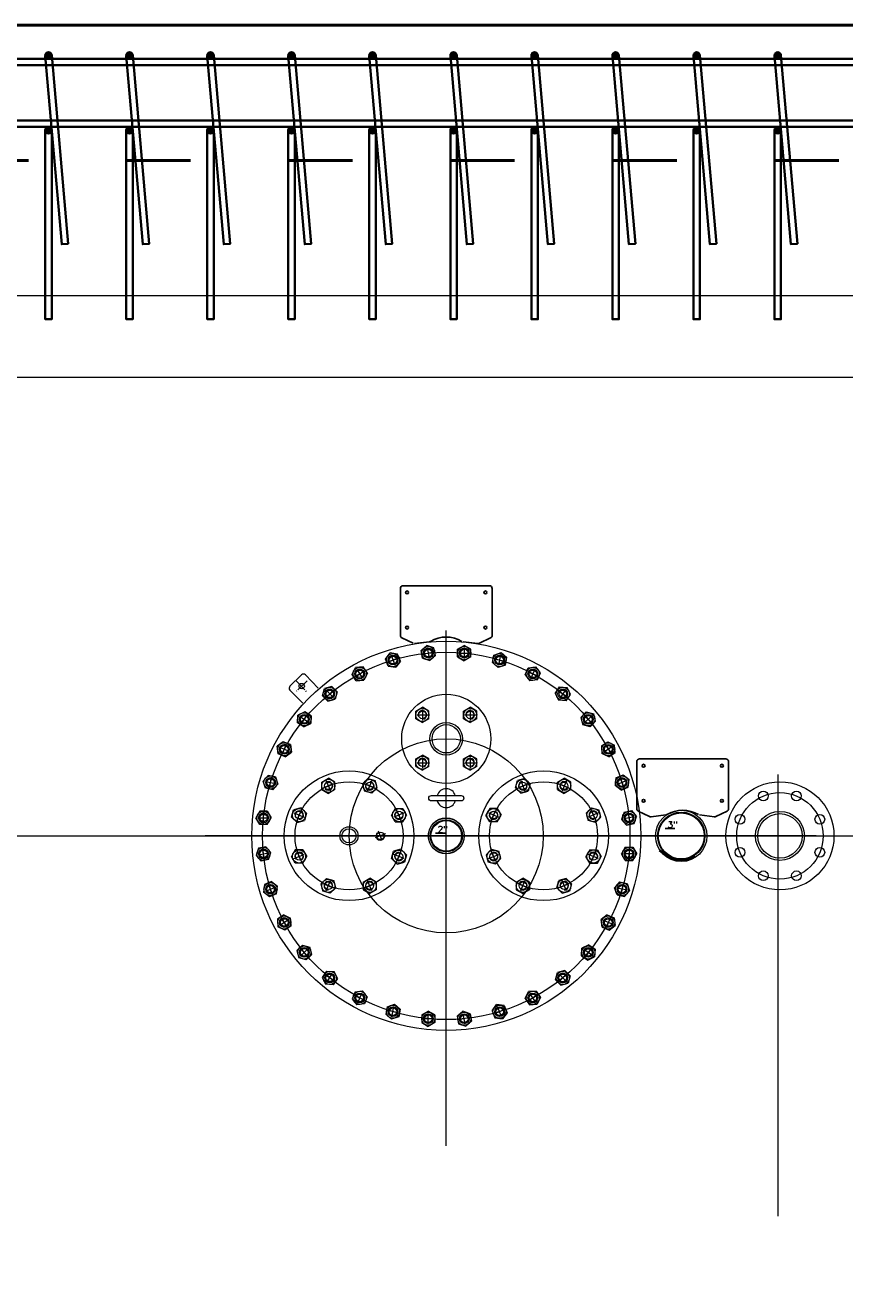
# Model space of a CAD drawing. Header units: millimetres. Extents: x 1814 to 94182, y 11562 to 49454.
# Tile 39 of 143: x 14254 to 14406, y 12508 to 12743. Entities that reach past the tile are written whole.
import ezdxf
from ezdxf.enums import TextEntityAlignment as Align
from ezdxf.lldxf.tags import DXFTag

# ---------------------------------------------------------------- set-up
doc = ezdxf.new("R2010")
doc.units = ezdxf.units.MM
for name, pattern in [('ACAD_ISO03W100', [30, 12, -18]), ('ACAD_ISO04W100', [30, 24, -3, 0, -3]), ('CENTER', [50.8, 31.75, -6.35, 6.35, -6.35]), ('krrr', [9, 6, -0.75, 1.5, -0.75])]:
    doc.linetypes.add(name, pattern=pattern)
doc.layers.add('GRUBA_N', color=2, linetype='Continuous')
doc.layers.add('osie', color=40, linetype='ACAD_ISO04W100')
for name, color, linetype, lineweight in [('INVISIBLE', 1, 'DIN_HIDDEN', 9), ('widok 0.35', 22, 'Continuous', 35), ('ściany', 7, 'Continuous', 50)]:
    doc.layers.add(name, color=color, linetype=linetype, lineweight=lineweight)
doc.layers.add('podkład', color=252, linetype='Continuous', lineweight=9, plot=False)
doc.styles.add('ROMAND', font='romand.shx', dxfattribs={"width": 0.9, "oblique": 10})
tags = doc.linetypes.add('DIN_HIDDEN', pattern=[7.5, 5, -2.5]).pattern_tags.tags
tags[6:7] = [DXFTag(74, 4), DXFTag(75, 0), DXFTag(340, '0'), DXFTag(46, 1.0), DXFTag(50, 0.0), DXFTag(44, 0.0), DXFTag(45, 0.0)]
tags[4:5] = [DXFTag(74, 4), DXFTag(75, 0), DXFTag(340, '0'), DXFTag(46, 1.0), DXFTag(50, 0.0), DXFTag(44, 0.0), DXFTag(45, 0.0)]

# ---------------------------------------------------------------- blocks, each defined once
blk = doc.blocks.new('mufka201')
blk.add_circle((0, 0), 33.2)
at = {"layer": 'GRUBA_N'}
blk.add_line((-20.2, 5.1), (-2.3, 5.1), dxfattribs=at)
at = {"layer": 'INVISIBLE'}
for radius in [29.8, 28.3]:
    blk.add_circle((0, 0), radius, dxfattribs=at)
at = {"layer": 'GRUBA_N', "style": 'ROMAND', "flags": 4}
blk.add_attdef('2"', text='', height=12, dxfattribs=at).set_placement((-6.7, 6.3), align=Align.CENTER)
blk = doc.blocks.new('mufka301')
blk.add_circle((0, 0), 47.5)
at = {"layer": 'GRUBA_N'}
blk.add_line((-29.6, 13.6), (-11.8, 13.6), dxfattribs=at)
at = {"layer": 'INVISIBLE'}
for radius in [43.9, 42.5]:
    blk.add_circle((0, 0), radius, dxfattribs=at)
at = {"layer": 'GRUBA_N', "style": 'ROMAND', "flags": 4}
blk.add_attdef('3"', text='', height=12, dxfattribs=at).set_placement((-16.2, 14.8), align=Align.CENTER)
blk = doc.blocks.new('UZIOM')
for p, q in [((22.2, 6), (-0.1, 31.9)), ((-8.1, -20.1), (-30.4, 5.8)), ((-1, -20.7), (21.7, -1.1))]:
    blk.add_line(p, q)
blk.add_circle((0, 0), 5)
for centre, start, end in [((18.5, 2.7), 310.7343, 40.7343), ((-4.3, -16.9), 220.7343, 310.7343)]:
    blk.add_arc(centre, 5, start, end)
at = {"layer": 'osie'}
for p, q in [((-10.8, -9.3), (11.9, 10.3)), ((10.4, -10.9), (-9.2, 11.9))]:
    blk.add_line(p, q, dxfattribs=at)
blk = doc.blocks.new('A$C5962928a')
for p, q in [((48.41, 201.57), (710.15, 201.57)), ((510.15, 186.38), (150.38, 186.38)), ((416.63, 44.23), (416.63, 139.57)), ((413.12, 136.34), (413.49, 134.47)), ((419.97, 136.36), (419.97, 134.45)), ((405.81, 133.71), (407.72, 134.5)), ((406.4, 134.99), (407.13, 133.23)), ((412.28, 135.2), (414.32, 135.61)), ((418.93, 135.4), (421, 135.4)), ((425.49, 134.31), (427.52, 133.9)), ((426.69, 135.04), (426.32, 133.17)), ((399.74, 130.98), (401.47, 132.13)), ((400.08, 132.35), (401.14, 130.76)), ((431.7, 131.95), (433.62, 131.16)), ((433.03, 132.43), (432.3, 130.67)), ((394.33, 127.12), (395.8, 128.58)), ((394.39, 128.53), (395.74, 127.18)), ((437.34, 128.43), (439.07, 127.27)), ((438.74, 128.64), (437.68, 127.06)), ((412.21, 124.9), (412.21, 123)), ((421.05, 124.9), (421.05, 123)), ((389.56, 123.67), (391.15, 122.61)), ((389.77, 122.27), (390.93, 124)), ((411.17, 123.95), (413.24, 123.95)), ((420.01, 123.95), (422.08, 123.95)), ((442.18, 123.87), (443.65, 122.4)), ((443.59, 123.81), (442.25, 122.46)), ((385.77, 117.96), (387.53, 117.24)), ((386.25, 116.64), (387.05, 118.55)), ((447.41, 118.12), (445.83, 117.06)), ((446.04, 118.46), (447.2, 116.73)), ((411.17, 115.11), (413.24, 115.11)), ((412.21, 116.07), (412.21, 114.16)), ((420.01, 115.11), (422.08, 115.11)), ((421.05, 116.07), (421.05, 114.16)), ((383.9, 110.42), (384.3, 112.46)), ((478.1, 31.2), (478.1, 112.92)), ((383.16, 111.63), (385.03, 111.26)), ((395.69, 111.19), (393.93, 110.46)), ((394.41, 111.79), (395.2, 109.87)), ((403.34, 110.46), (401.58, 111.19)), ((402.86, 111.79), (402.06, 109.87)), ((429.93, 110.46), (431.69, 111.19)), ((430.41, 111.79), (431.2, 109.87)), ((437.58, 111.19), (439.34, 110.46)), ((438.86, 111.79), (438.07, 109.87)), ((450.05, 111.8), (448.29, 111.07)), ((448.77, 112.4), (449.57, 110.48)), ((382.8, 103.86), (382.8, 105.94)), ((388.43, 105.81), (390.35, 105.01)), ((389.76, 106.29), (389.03, 104.53)), ((408.83, 105.81), (406.92, 105.01)), ((408.24, 104.53), (407.51, 106.29)), ((424.43, 105.81), (426.35, 105.01)), ((425.03, 104.53), (425.76, 106.29)), ((444.84, 105.81), (442.92, 105.01)), ((443.51, 106.29), (444.24, 104.53)), ((450.27, 105.92), (450.67, 103.88)), ((381.84, 104.91), (383.75, 104.91)), ((451.41, 105.08), (449.54, 104.71)), ((405.39, 101.97), (403.47, 101.18)), ((404.79, 100.69), (404.06, 102.45)), ((381.86, 98.05), (383.73, 98.43)), ((383, 97.22), (382.59, 99.25)), ((389.03, 98.64), (389.76, 96.88)), ((407.51, 96.88), (408.24, 98.64)), ((425.76, 96.88), (425.03, 98.64)), ((444.24, 98.64), (443.51, 96.88)), ((450.47, 99.27), (450.47, 97.2)), ((388.43, 97.36), (390.35, 98.15)), ((408.83, 97.36), (406.92, 98.15)), ((424.43, 97.36), (426.35, 98.15)), ((444.84, 97.36), (442.92, 98.15)), ((451.42, 98.23), (449.52, 98.23)), ((383.22, 91.34), (384.97, 92.07)), ((384.49, 90.74), (383.7, 92.66)), ((393.93, 92.71), (395.68, 91.98)), ((394.41, 91.38), (395.2, 93.3)), ((401.58, 91.98), (403.34, 92.71)), ((402.86, 91.38), (402.06, 93.3)), ((431.69, 91.98), (429.93, 92.71)), ((430.41, 91.38), (431.2, 93.3)), ((439.34, 92.71), (437.58, 91.98)), ((438.86, 91.38), (438.07, 93.3)), ((450.1, 91.51), (448.24, 91.88)), ((449.37, 92.72), (448.97, 90.68)), ((385.85, 85.02), (387.44, 86.07)), ((387.22, 84.68), (386.07, 86.4)), ((447.5, 85.17), (445.74, 85.9)), ((447.02, 86.5), (446.22, 84.58)), ((391.09, 79.26), (389.62, 80.73)), ((389.67, 79.33), (391.02, 80.67)), ((443.71, 79.46), (442.12, 80.52)), ((443.49, 80.86), (442.34, 79.13)), ((395.93, 74.71), (394.2, 75.86)), ((394.53, 74.5), (395.59, 76.08)), ((438.94, 76.02), (437.47, 74.55)), ((438.87, 74.61), (437.53, 75.95)), ((401.57, 71.18), (399.65, 71.98)), ((400.24, 70.7), (400.97, 72.46)), ((433.52, 72.16), (431.8, 71.01)), ((433.19, 70.79), (432.13, 72.37)), ((407.78, 68.83), (405.75, 69.23)), ((406.57, 68.1), (406.94, 69.97)), ((413.3, 66.78), (413.3, 68.68)), ((420.98, 67.93), (418.95, 67.53)), ((420.15, 66.8), (419.78, 68.66)), ((427.46, 69.43), (425.54, 68.63)), ((426.86, 68.15), (426.13, 69.91)), ((414.34, 67.73), (412.26, 67.73))]:
    blk.add_line(p, q)
at = {"linetype": 'Continuous', "lineweight": 25}
for p, q in [((424.63, 147.86), (408.63, 147.86)), ((408.13, 147.36), (408.13, 138.67)), ((425.13, 138.67), (425.13, 147.36)), ((408.42, 138.22), (410.5, 137.22)), ((422.76, 137.22), (424.85, 138.22)), ((410.78, 137.17), (413.53, 137.49)), ((419.74, 137.49), (422.49, 137.17)), ((451.9, 115.3), (451.9, 106.61)), ((468.4, 115.8), (452.4, 115.8)), ((468.9, 106.61), (468.9, 115.3)), ((452.18, 106.16), (454.27, 105.16)), ((454.54, 105.11), (457.29, 105.44)), ((463.51, 105.44), (466.26, 105.11)), ((466.53, 105.16), (468.62, 106.16))]:
    blk.add_line(p, q, dxfattribs=at)
at = {"linetype": 'Continuous'}
for p, q in [((411.96, 135.86), (413.03, 136.79)), ((412.24, 134.47), (411.96, 135.86)), ((414.36, 136.34), (413.03, 136.79)), ((414.64, 134.95), (414.36, 136.34)), ((418.74, 136.11), (419.97, 136.82)), ((418.74, 134.7), (418.74, 136.11)), ((421.19, 136.11), (419.97, 136.82)), ((421.19, 134.7), (421.19, 136.11)), ((405.36, 134.29), (406.22, 135.41)), ((405.9, 132.98), (405.36, 134.29)), ((407.62, 135.22), (406.22, 135.41)), ((408.16, 133.92), (407.3, 132.8)), ((408.16, 133.92), (407.62, 135.22)), ((412.24, 134.47), (413.58, 134.02)), ((414.64, 134.95), (413.58, 134.02)), ((418.74, 134.7), (419.97, 133.99)), ((421.19, 134.7), (419.97, 133.99)), ((425.17, 133.65), (425.44, 135.03)), ((425.17, 133.65), (426.23, 132.72)), ((425.44, 135.03), (426.78, 135.49)), ((427.84, 134.56), (426.78, 135.49)), ((427.57, 133.17), (427.84, 134.56)), ((399.2, 131.46), (399.82, 132.73)), ((399.98, 130.29), (399.2, 131.46)), ((401.23, 132.82), (399.82, 132.73)), ((402.02, 131.65), (401.23, 132.82)), ((402.02, 131.65), (401.39, 130.38)), ((405.9, 132.98), (407.3, 132.8)), ((427.57, 133.17), (426.23, 132.72)), ((431.26, 131.37), (431.8, 132.67)), ((431.26, 131.37), (432.12, 130.25)), ((431.8, 132.67), (433.2, 132.86)), ((434.06, 131.74), (433.2, 132.86)), ((433.52, 130.43), (434.06, 131.74)), ((393.7, 127.48), (394.07, 128.85)), ((395.43, 129.21), (394.07, 128.85)), ((396.43, 128.22), (395.43, 129.21)), ((399.98, 130.29), (401.39, 130.38)), ((433.52, 130.43), (432.12, 130.25)), ((436.79, 127.94), (437.58, 129.12)), ((437.58, 129.12), (438.99, 129.02)), ((439.61, 127.76), (438.99, 129.02)), ((394.7, 126.49), (393.7, 127.48)), ((394.7, 126.49), (396.06, 126.85)), ((396.43, 128.22), (396.06, 126.85)), ((436.79, 127.94), (437.42, 126.68)), ((438.83, 126.58), (437.42, 126.68)), ((438.83, 126.58), (439.61, 127.76)), ((390.44, 124.55), (389.18, 123.92)), ((391.62, 123.76), (390.44, 124.55)), ((410.99, 124.66), (412.21, 125.36)), ((410.99, 123.25), (410.99, 124.66)), ((413.43, 124.66), (412.21, 125.36)), ((413.43, 123.25), (413.43, 124.66)), ((419.83, 124.66), (421.05, 125.36)), ((419.83, 123.25), (419.83, 124.66)), ((422.27, 124.66), (421.05, 125.36)), ((422.27, 123.25), (422.27, 124.66)), ((441.55, 123.5), (442.55, 124.5)), ((442.55, 124.5), (443.92, 124.14)), ((444.28, 122.77), (443.92, 124.14)), ((389.08, 122.51), (389.18, 123.92)), ((390.26, 121.73), (389.08, 122.51)), ((390.26, 121.73), (391.53, 122.35)), ((391.62, 123.76), (391.53, 122.35)), ((410.99, 123.25), (412.21, 122.54)), ((413.43, 123.25), (412.21, 122.54)), ((419.83, 123.25), (421.05, 122.54)), ((422.27, 123.25), (421.05, 122.54)), ((441.55, 123.5), (441.92, 122.14)), ((443.28, 121.77), (441.92, 122.14)), ((443.28, 121.77), (444.28, 122.77)), ((386.46, 119), (385.34, 118.14)), ((385.53, 116.74), (385.34, 118.14)), ((387.77, 118.45), (386.46, 119)), ((387.77, 118.45), (387.95, 117.05)), ((445.35, 118.22), (446.53, 119)), ((445.35, 118.22), (445.45, 116.81)), ((446.53, 119), (447.79, 118.38)), ((447.89, 116.97), (447.79, 118.38)), ((386.83, 116.19), (385.53, 116.74)), ((386.83, 116.19), (387.95, 117.05)), ((410.99, 115.82), (412.21, 116.53)), ((410.99, 114.41), (410.99, 115.82)), ((413.43, 115.82), (412.21, 116.53)), ((413.43, 114.41), (413.43, 115.82)), ((419.83, 115.82), (421.05, 116.53)), ((419.83, 114.41), (419.83, 115.82)), ((422.27, 115.82), (421.05, 116.53)), ((422.27, 114.41), (422.27, 115.82)), ((446.71, 116.19), (445.45, 116.81)), ((446.71, 116.19), (447.89, 116.97)), ((383.64, 112.77), (382.71, 111.71)), ((385.03, 112.5), (383.64, 112.77)), ((385.03, 112.5), (385.48, 111.16)), ((410.99, 114.41), (412.21, 113.7)), ((413.43, 114.41), (412.21, 113.7)), ((419.83, 114.41), (421.05, 113.7)), ((422.27, 114.41), (421.05, 113.7)), ((448.05, 112.3), (449.35, 112.84)), ((449.35, 112.84), (450.47, 111.98)), ((383.17, 110.38), (382.71, 111.71)), ((384.55, 110.1), (383.17, 110.38)), ((384.55, 110.1), (385.48, 111.16)), ((393.58, 111.53), (394.8, 112.24)), ((393.58, 110.12), (393.58, 111.53)), ((393.58, 110.12), (394.8, 109.41)), ((396.03, 111.53), (394.8, 112.24)), ((396.03, 110.12), (394.8, 109.41)), ((396.03, 110.12), (396.03, 111.53)), ((401.11, 111.19), (402.11, 112.19)), ((401.11, 111.19), (401.47, 109.82)), ((402.11, 112.19), (403.47, 111.82)), ((402.84, 109.46), (403.84, 110.46)), ((403.84, 110.46), (403.47, 111.82)), ((429.43, 110.46), (429.8, 111.82)), ((430.43, 109.46), (429.43, 110.46)), ((431.16, 112.19), (429.8, 111.82)), ((432.16, 111.19), (431.16, 112.19)), ((432.16, 111.19), (431.79, 109.82)), ((437.24, 111.53), (438.46, 112.24)), ((437.24, 110.12), (437.24, 111.53)), ((437.24, 110.12), (438.46, 109.41)), ((439.69, 111.53), (438.46, 112.24)), ((439.69, 110.12), (438.46, 109.41)), ((439.69, 110.12), (439.69, 111.53)), ((448.05, 112.3), (447.87, 110.9)), ((448.99, 110.04), (447.87, 110.9)), ((448.99, 110.04), (450.29, 110.58)), ((450.29, 110.58), (450.47, 111.98)), ((402.84, 109.46), (401.47, 109.82)), ((430.43, 109.46), (431.79, 109.82)), ((382.09, 106.12), (381.38, 104.9)), ((383.5, 106.12), (382.09, 106.12)), ((383.5, 106.12), (384.21, 104.9)), ((388.01, 105.04), (388.38, 106.41)), ((389.74, 106.77), (388.38, 106.41)), ((390.74, 105.77), (389.74, 106.77)), ((390.74, 105.77), (390.38, 104.41)), ((407.19, 106.62), (406.48, 105.4)), ((407.19, 104.17), (406.48, 105.4)), ((407.19, 106.62), (408.6, 106.62)), ((408.6, 106.62), (409.3, 105.4)), ((408.6, 104.17), (409.3, 105.4)), ((424.67, 106.62), (423.96, 105.4)), ((424.67, 104.17), (423.96, 105.4)), ((426.08, 106.62), (424.67, 106.62)), ((426.08, 106.62), (426.79, 105.4)), ((426.08, 104.17), (426.79, 105.4)), ((442.53, 105.77), (443.52, 106.77)), ((442.53, 105.77), (442.89, 104.41)), ((443.52, 106.77), (444.89, 106.41)), ((445.25, 105.04), (444.89, 106.41)), ((449.54, 105.96), (449.09, 104.62)), ((449.54, 105.96), (450.92, 106.24)), ((450.92, 106.24), (451.86, 105.18)), ((382.09, 103.68), (381.38, 104.9)), ((383.5, 103.68), (382.09, 103.68)), ((383.5, 103.68), (384.21, 104.9)), ((389.01, 104.04), (388.01, 105.04)), ((389.01, 104.04), (390.38, 104.41)), ((407.19, 104.17), (408.6, 104.17)), ((426.08, 104.17), (424.67, 104.17)), ((444.26, 104.04), (442.89, 104.41)), ((444.26, 104.04), (445.25, 105.04)), ((450.02, 103.56), (449.09, 104.62)), ((450.02, 103.56), (451.4, 103.84)), ((451.4, 103.84), (451.86, 105.18)), ((381.87, 99.3), (381.41, 97.96)), ((383.25, 99.57), (381.87, 99.3)), ((383.25, 99.57), (384.18, 98.51)), ((383.73, 97.17), (384.18, 98.51)), ((388.67, 98.96), (387.96, 97.74)), ((390.08, 98.96), (388.67, 98.96)), ((390.08, 98.96), (390.79, 97.74)), ((406.52, 97.36), (406.89, 98.73)), ((408.25, 99.09), (406.89, 98.73)), ((408.25, 99.09), (409.25, 98.09)), ((425.02, 99.09), (424.02, 98.09)), ((425.02, 99.09), (426.38, 98.73)), ((426.75, 97.36), (426.38, 98.73)), ((443.19, 98.96), (442.48, 97.74)), ((443.19, 98.96), (444.6, 98.96)), ((444.6, 98.96), (445.31, 97.74)), ((449.76, 99.46), (449.06, 98.23)), ((449.76, 99.46), (451.18, 99.46)), ((451.18, 99.46), (451.88, 98.23)), ((382.34, 96.9), (381.41, 97.96)), ((383.73, 97.17), (382.34, 96.9)), ((388.67, 96.52), (387.96, 97.74)), ((390.08, 96.52), (388.67, 96.52)), ((390.08, 96.52), (390.79, 97.74)), ((406.52, 97.36), (407.52, 96.36)), ((407.52, 96.36), (408.89, 96.73)), ((409.25, 98.09), (408.89, 96.73)), ((424.02, 98.09), (424.38, 96.73)), ((425.75, 96.36), (424.38, 96.73)), ((426.75, 97.36), (425.75, 96.36)), ((443.19, 96.52), (442.48, 97.74)), ((443.19, 96.52), (444.6, 96.52)), ((444.6, 96.52), (445.31, 97.74)), ((449.76, 97.01), (449.06, 98.23)), ((449.76, 97.01), (451.18, 97.01)), ((451.18, 97.01), (451.88, 98.23)), ((394.43, 93.68), (393.43, 92.68)), ((394.43, 93.68), (395.79, 93.31)), ((401.24, 93.01), (402.46, 93.72)), ((403.68, 93.01), (402.46, 93.72)), ((429.58, 93.01), (430.81, 93.72)), ((432.03, 93.01), (430.81, 93.72)), ((438.84, 93.68), (437.48, 93.31)), ((438.84, 93.68), (439.84, 92.68)), ((382.98, 92.56), (382.79, 91.16)), ((384.28, 93.1), (382.98, 92.56)), ((384.28, 93.1), (385.4, 92.24)), ((385.22, 90.84), (385.4, 92.24)), ((393.43, 92.68), (393.79, 91.31)), ((396.16, 91.95), (395.16, 90.95)), ((396.16, 91.95), (395.79, 93.31)), ((401.24, 93.01), (401.24, 91.6)), ((401.24, 91.6), (402.46, 90.9)), ((403.68, 91.6), (402.46, 90.9)), ((403.68, 93.01), (403.68, 91.6)), ((429.58, 93.01), (429.58, 91.6)), ((429.58, 91.6), (430.81, 90.9)), ((432.03, 91.6), (430.81, 90.9)), ((432.03, 93.01), (432.03, 91.6)), ((437.11, 91.95), (437.48, 93.31)), ((437.11, 91.95), (438.11, 90.95)), ((439.84, 92.68), (439.47, 91.31)), ((448.72, 93.04), (447.78, 91.97)), ((448.24, 90.64), (447.78, 91.97)), ((448.72, 93.04), (450.1, 92.76)), ((449.62, 90.36), (450.56, 91.42)), ((450.1, 92.76), (450.56, 91.42)), ((383.91, 90.3), (382.79, 91.16)), ((385.22, 90.84), (383.91, 90.3)), ((395.16, 90.95), (393.79, 91.31)), ((438.11, 90.95), (439.47, 91.31)), ((448.24, 90.64), (449.62, 90.36)), ((386.56, 86.95), (385.38, 86.16)), ((386.56, 86.95), (387.82, 86.32)), ((446.44, 86.94), (445.31, 86.08)), ((446.44, 86.94), (447.74, 86.4)), ((385.38, 86.16), (385.47, 84.76)), ((386.74, 84.13), (385.47, 84.76)), ((387.91, 84.92), (386.74, 84.13)), ((387.91, 84.92), (387.82, 86.32)), ((445.5, 84.68), (445.31, 86.08)), ((445.5, 84.68), (446.8, 84.14)), ((446.8, 84.14), (447.92, 85)), ((447.74, 86.4), (447.92, 85)), ((389.99, 81.36), (388.99, 80.36)), ((388.99, 80.36), (389.35, 79)), ((389.99, 81.36), (391.35, 81)), ((391.72, 79.63), (390.72, 78.63)), ((391.72, 79.63), (391.35, 81)), ((441.65, 79.37), (441.74, 80.78)), ((443.01, 81.41), (441.74, 80.78)), ((443.01, 81.41), (444.18, 80.62)), ((444.18, 80.62), (444.09, 79.21)), ((390.72, 78.63), (389.35, 79)), ((441.65, 79.37), (442.82, 78.59)), ((442.82, 78.59), (444.09, 79.21)), ((394.44, 76.55), (393.65, 75.38)), ((393.65, 75.38), (394.28, 74.11)), ((394.44, 76.55), (395.85, 76.46)), ((396.47, 75.19), (395.69, 74.02)), ((396.47, 75.19), (395.85, 76.46)), ((436.84, 74.92), (437.2, 76.28)), ((438.57, 76.65), (437.2, 76.28)), ((438.57, 76.65), (439.57, 75.65)), ((439.57, 75.65), (439.2, 74.29)), ((395.69, 74.02), (394.28, 74.11)), ((399.75, 72.7), (399.21, 71.4)), ((399.75, 72.7), (401.15, 72.89)), ((402.01, 71.77), (401.15, 72.89)), ((431.25, 71.49), (431.88, 72.76)), ((433.29, 72.85), (431.88, 72.76)), ((433.29, 72.85), (434.07, 71.67)), ((436.84, 74.92), (437.84, 73.92)), ((437.84, 73.92), (439.2, 74.29)), ((399.21, 71.4), (400.07, 70.28)), ((401.47, 70.46), (400.07, 70.28)), ((402.01, 71.77), (401.47, 70.46)), ((405.7, 69.96), (407.04, 70.42)), ((408.1, 69.49), (407.04, 70.42)), ((425.1, 69.22), (425.96, 70.34)), ((427.36, 70.15), (425.96, 70.34)), ((431.25, 71.49), (432.04, 70.32)), ((432.04, 70.32), (433.45, 70.41)), ((434.07, 71.67), (433.45, 70.41)), ((405.7, 69.96), (405.43, 68.58)), ((405.43, 68.58), (406.49, 67.65)), ((407.83, 68.1), (406.49, 67.65)), ((408.1, 69.49), (407.83, 68.1)), ((412.08, 68.44), (413.3, 69.14)), ((412.08, 68.44), (412.08, 67.02)), ((414.52, 68.44), (413.3, 69.14)), ((414.52, 68.44), (414.52, 67.02)), ((418.63, 68.18), (419.69, 69.12)), ((418.63, 68.18), (418.9, 66.8)), ((421.03, 68.66), (419.69, 69.12)), ((421.03, 68.66), (421.3, 67.28)), ((425.1, 69.22), (425.64, 67.91)), ((425.64, 67.91), (427.04, 67.73)), ((427.9, 68.85), (427.04, 67.73)), ((427.36, 70.15), (427.9, 68.85)), ((412.08, 67.02), (413.3, 66.32)), ((414.52, 67.02), (413.3, 66.32)), ((418.9, 66.8), (420.24, 66.35)), ((421.3, 67.28), (420.24, 66.35))]:
    blk.add_line(p, q, dxfattribs=at)
at = {"lineweight": 0}
blk.add_line((0, 101.57), (769.2, 101.57), dxfattribs=at)
at = {"linetype": 'CENTER'}
for p, q in [((485.09, 101.57), (372, 101.57)), ((453.26, 101.57), (378.73, 101.57))]:
    blk.add_line(p, q, dxfattribs=at)
at = {"linetype": 'krrr', "ltscale": 15}
for p, q in [((453.97, 101.57), (378.63, 101.57)), ((380.01, 101.57), (454.54, 101.57))]:
    blk.add_line(p, q, dxfattribs=at)
blk.add_lwpolyline([(419.88, 108.54), (419.88, 108.54, -0.414214), (419.38, 108.04), (413.88, 108.04, -0.414214), (413.38, 108.54), (413.38, 108.54, -0.414214), (413.88, 109.04), (419.38, 109.04, -0.414214)], format="xyb", close=True)
at = {"linetype": 'Continuous', "lineweight": 25}
for centre in [(409.38, 146.61), (423.88, 146.61), (409.38, 140.11), (423.88, 140.11), (453.15, 114.55), (467.65, 114.55), (453.15, 108.05), (467.65, 108.05)]:
    blk.add_circle(centre, 0.275, dxfattribs=at)
for centre, radius in [((416.63, 101.57), 36), ((413.3, 135.4), 0.9), ((413.3, 135.4), 0.9), ((413.31, 135.4), 0.7), ((419.97, 135.4), 0.9), ((419.97, 135.4), 0.7), ((416.63, 101.57), 34), ((406.76, 134.1), 0.9), ((406.76, 134.1), 0.9), ((406.76, 134.1), 0.9), ((406.77, 134.11), 0.7), ((426.5, 134.1), 0.9), ((426.5, 134.1), 0.9), ((426.5, 134.1), 0.9), ((426.51, 134.1), 0.7), ((400.61, 131.55), 0.9), ((400.61, 131.55), 0.9), ((400.61, 131.55), 0.9), ((400.61, 131.56), 0.7), ((432.66, 131.55), 0.9), ((432.66, 131.55), 0.9), ((432.66, 131.55), 0.9), ((432.67, 131.55), 0.7), ((395.06, 127.85), 0.9), ((395.06, 127.85), 0.9), ((395.06, 127.85), 0.9), ((395.07, 127.85), 0.7), ((416.63, 119.53), 8.25), ((438.2, 127.85), 0.9), ((438.2, 127.85), 0.9), ((438.2, 127.85), 0.9), ((438.21, 127.85), 0.7), ((412.21, 123.95), 0.7), ((421.05, 123.95), 0.7), ((390.35, 123.14), 0.9), ((390.35, 123.14), 0.9), ((390.35, 123.14), 0.9), ((390.35, 123.14), 0.7), ((416.63, 119.53), 3.02), ((416.63, 119.53), 2.62), ((442.92, 123.14), 0.9), ((442.92, 123.14), 0.9), ((442.92, 123.14), 0.9), ((442.92, 123.13), 0.7), ((416.63, 101.57), 17.96), ((386.65, 117.6), 0.9), ((386.65, 117.6), 0.9), ((386.65, 117.59), 0.9), ((386.65, 117.6), 0.7), ((446.62, 117.6), 0.9), ((446.62, 117.6), 0.9), ((446.62, 117.59), 0.9), ((446.62, 117.59), 0.7), ((412.21, 115.11), 0.7), ((421.05, 115.11), 0.7), ((398.63, 101.58), 12), ((434.64, 101.58), 12), ((384.1, 111.44), 0.9), ((384.1, 111.44), 0.9), ((384.1, 111.44), 0.9), ((384.1, 111.44), 0.7), ((398.63, 101.58), 10), ((394.81, 110.82), 0.7), ((402.46, 110.82), 0.7), ((434.64, 101.58), 10), ((430.81, 110.82), 0.7), ((438.46, 110.82), 0.7), ((449.17, 111.44), 0.9), ((449.17, 111.44), 0.9), ((449.17, 111.44), 0.9), ((449.17, 111.43), 0.7), ((478.4, 101.57), 10), ((478.4, 101.57), 8), ((475.34, 108.96), 0.9), ((481.46, 108.96), 0.9), ((382.8, 104.9), 0.9), ((382.8, 104.9), 0.9), ((382.8, 104.9), 0.9), ((382.8, 104.91), 0.7), ((389.39, 105.41), 0.7), ((407.87, 105.41), 0.7), ((425.4, 105.41), 0.7), ((443.87, 105.41), 0.7), ((450.47, 104.9), 0.9), ((450.47, 104.9), 0.9), ((450.47, 104.9), 0.9), ((450.47, 104.89), 0.7), ((471.01, 104.63), 0.9), ((478.4, 101.57), 4.53), ((478.4, 101.57), 4.12), ((485.79, 104.63), 0.9), ((398.63, 101.57), 1.69), ((416.63, 101.57), 3.3), ((398.63, 101.57), 1.32), ((404.43, 101.57), 0.7), ((382.8, 98.24), 0.9), ((382.8, 98.24), 0.9), ((382.8, 98.23), 0.9), ((382.8, 98.24), 0.7), ((389.39, 97.76), 0.7), ((407.87, 97.76), 0.7), ((425.4, 97.76), 0.7), ((443.87, 97.76), 0.7), ((450.47, 98.24), 0.9), ((450.47, 98.24), 0.9), ((450.47, 98.23), 0.9), ((450.47, 98.23), 0.7), ((471.01, 98.51), 0.9), ((485.79, 98.51), 0.9), ((475.34, 94.18), 0.9), ((481.46, 94.18), 0.9), ((384.1, 91.7), 0.9), ((384.1, 91.7), 0.9), ((384.1, 91.7), 0.9), ((384.1, 91.7), 0.7), ((394.81, 92.34), 0.7), ((402.46, 92.34), 0.7), ((430.81, 92.34), 0.7), ((438.46, 92.34), 0.7), ((449.17, 91.7), 0.9), ((449.17, 91.7), 0.9), ((449.17, 91.7), 0.9), ((449.17, 91.69), 0.7), ((386.65, 85.54), 0.9), ((386.65, 85.54), 0.9), ((386.65, 85.54), 0.9), ((386.65, 85.54), 0.7), ((446.62, 85.54), 0.9), ((446.62, 85.54), 0.9), ((446.62, 85.54), 0.9), ((446.62, 85.53), 0.7), ((390.35, 80), 0.9), ((390.35, 80), 0.9), ((390.35, 80), 0.9), ((390.35, 80), 0.7), ((442.92, 80), 0.9), ((442.92, 80), 0.9), ((442.92, 80), 0.9), ((442.91, 79.99), 0.7), ((395.06, 75.29), 0.9), ((395.06, 75.29), 0.9), ((395.06, 75.28), 0.9), ((395.06, 75.29), 0.7), ((438.2, 75.29), 0.9), ((438.2, 75.29), 0.9), ((438.2, 75.28), 0.9), ((438.2, 75.28), 0.7), ((400.61, 71.58), 0.9), ((400.61, 71.58), 0.9), ((400.61, 71.58), 0.9), ((400.6, 71.58), 0.7), ((432.66, 71.58), 0.9), ((432.66, 71.58), 0.9), ((432.66, 71.58), 0.9), ((432.66, 71.58), 0.7), ((406.76, 69.03), 0.9), ((406.76, 69.03), 0.9), ((406.76, 69.03), 0.9), ((406.76, 69.03), 0.7), ((413.3, 67.73), 0.9), ((413.3, 67.73), 0.9), ((413.3, 67.73), 0.9), ((413.3, 67.73), 0.7), ((419.97, 67.73), 0.9), ((419.97, 67.73), 0.9), ((419.97, 67.73), 0.9), ((419.96, 67.73), 0.7), ((426.5, 69.03), 0.9), ((426.5, 69.03), 0.9), ((426.5, 69.03), 0.9), ((426.5, 69.03), 0.7)]:
    blk.add_circle(centre, radius)
at = {"linetype": 'Continuous'}
for centre in [(413.3, 135.4), (419.97, 135.4), (406.76, 134.1), (426.5, 134.1), (400.61, 131.55), (432.66, 131.55), (395.06, 127.85), (438.2, 127.85), (390.35, 123.14), (412.21, 123.95), (421.05, 123.95), (442.92, 123.14), (386.65, 117.59), (446.62, 117.59), (412.21, 115.11), (421.05, 115.11), (384.1, 111.44), (449.17, 111.44), (394.8, 110.83), (402.47, 110.82), (430.8, 110.82), (438.46, 110.83), (382.8, 104.9), (389.38, 105.41), (407.89, 105.4), (425.38, 105.4), (443.89, 105.41), (450.47, 104.9), (382.8, 98.23), (389.37, 97.74), (407.89, 97.73), (425.38, 97.73), (443.89, 97.74), (450.47, 98.23), (384.1, 91.7), (394.79, 92.31), (402.46, 92.31), (430.81, 92.31), (438.48, 92.31), (449.17, 91.7), (386.65, 85.54), (446.62, 85.54), (390.35, 80), (442.92, 80), (395.06, 75.28), (438.2, 75.28), (400.61, 71.58), (432.66, 71.58), (406.76, 69.03), (426.5, 69.03), (413.3, 67.73), (419.97, 67.73)]:
    blk.add_circle(centre, 1.22, dxfattribs=at)
at = {"linetype": 'Continuous', "lineweight": 25}
for centre, radius, start, end in [((408.63, 147.36), 0.5, 90, 180), ((424.63, 147.36), 0.5, 0, 90), ((408.63, 138.67), 0.5, 180, 244.359), ((416.63, 132.64), 5.72, 59.3921, 120.6079), ((424.63, 138.67), 0.5, 295.641, 0), ((413.47, 137.99), 0.5, 276.6519, 300.6079), ((422.55, 137.67), 0.5, 263.3481, 295.641), ((452.4, 115.3), 0.5, 90, 180), ((468.4, 115.3), 0.5, 0, 90), ((452.4, 106.61), 0.5, 180, 244.359), ((457.23, 105.93), 0.5, 276.6519, 300.6079), ((460.4, 100.58), 5.72, 59.3921, 120.6079), ((468.4, 106.61), 0.5, 295.641, 0), ((454.48, 105.61), 0.5, 244.359, 276.6519), ((466.31, 105.61), 0.5, 263.3481, 295.641)]:
    blk.add_arc(centre, radius, start, end, dxfattribs=at)
for centre, radius, start, end in [((413.31, 135.4), 0.8, 299.6082, 209.6082), ((419.97, 135.4), 0.8, 288.3582, 198.3582), ((406.77, 134.11), 0.8, 310.8582, 220.8582), ((426.51, 134.1), 0.8, 277.1082, 187.1082), ((400.61, 131.56), 0.8, 322.1082, 232.1082), ((432.67, 131.55), 0.8, 265.8582, 175.8582), ((395.07, 127.85), 0.8, 333.3582, 243.3582), ((438.21, 127.85), 0.8, 254.6082, 164.6082), ((412.21, 123.95), 0.8, 288.3582, 198.3582), ((421.05, 123.95), 0.8, 288.3582, 198.3582), ((390.35, 123.14), 0.8, 344.6082, 254.6082), ((442.92, 123.13), 0.8, 243.3582, 153.3582), ((386.65, 117.6), 0.8, 355.8582, 265.8582), ((446.62, 117.59), 0.8, 232.1082, 142.1082), ((412.21, 115.11), 0.8, 288.3582, 198.3582), ((421.05, 115.11), 0.8, 288.3582, 198.3582), ((384.1, 111.44), 0.8, 7.1082, 277.1082), ((394.81, 110.82), 0.8, 220.8582, 130.8582), ((402.46, 110.82), 0.8, 175.8582, 85.8582), ((416.63, 108.54), 1.75, 16.604, 163.4009), ((430.81, 110.82), 0.8, 94.1418, 4.1418), ((438.46, 110.82), 0.8, 49.1418, 319.1418), ((449.17, 111.43), 0.8, 220.8582, 130.8582), ((416.63, 108.54), 1.75, 196.604, 343.4009), ((382.8, 104.91), 0.8, 18.3582, 288.3582), ((389.39, 105.41), 0.8, 265.8582, 175.8582), ((407.87, 105.41), 0.8, 130.8582, 40.8582), ((425.4, 105.41), 0.8, 139.1418, 49.1418), ((443.87, 105.41), 0.8, 4.1418, 274.1418), ((450.47, 104.89), 0.8, 209.6082, 119.6082), ((404.43, 101.57), 0.8, 130.8582, 40.8582), ((382.8, 98.24), 0.8, 29.6082, 299.6082), ((389.39, 97.76), 0.8, 310.8582, 220.8582), ((407.87, 97.76), 0.8, 85.8582, 355.8582), ((425.4, 97.76), 0.8, 184.1418, 94.1418), ((443.87, 97.76), 0.8, 319.1418, 229.1418), ((450.47, 98.23), 0.8, 198.3582, 108.3582), ((384.1, 91.7), 0.8, 40.8582, 310.8582), ((394.81, 92.34), 0.8, 355.8582, 265.8582), ((402.46, 92.34), 0.8, 40.8582, 310.8582), ((430.81, 92.34), 0.8, 229.1418, 139.1418), ((438.46, 92.34), 0.8, 274.1418, 184.1418), ((449.17, 91.69), 0.8, 187.1082, 97.1082), ((386.65, 85.54), 0.8, 52.1082, 322.1082), ((446.62, 85.53), 0.8, 175.8582, 85.8582), ((390.35, 80), 0.8, 63.3582, 333.3582), ((442.91, 79.99), 0.8, 164.6082, 74.6082), ((395.06, 75.29), 0.8, 74.6082, 344.6082), ((438.2, 75.28), 0.8, 153.3582, 63.3582), ((400.6, 71.58), 0.8, 85.8582, 355.8582), ((432.66, 71.58), 0.8, 142.1082, 52.1082), ((406.76, 69.03), 0.8, 97.1082, 7.1082), ((413.3, 67.73), 0.8, 108.3582, 18.3582), ((419.96, 67.73), 0.8, 119.6082, 29.6082), ((426.5, 69.03), 0.8, 130.8582, 40.8582)]:
    blk.add_arc(centre, radius, start, end)
at = {"lineweight": 40}
for centre, radius, start, end in [((460.13, 103.07), 5.75, 225.865, 244.044), ((460.13, 101.57), 4.45, 235.56, 304.44)]:
    blk.add_arc(centre, radius, start, end, dxfattribs=at)
at = {"linetype": 'Continuous', "lineweight": 0}
for p in [(413.63, 137.52), (422.63, 137.18), (457.39, 105.46), (454.4, 105.12), (466.4, 105.12)]:
    blk.add_point(p, dxfattribs=at)
at = {"xscale": 0.1, "yscale": 0.1, "zscale": 0.1, "rotation": 183.6864982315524}
blk.add_blockref('UZIOM', (389.87, 129.29), dxfattribs=at)
ref = blk.add_blockref('mufka301', (460.13, 101.57), dxfattribs=dict(xscale=0.1, yscale=0.1, zscale=0.1))
ref.add_attrib('3"', '3"', dxfattribs={"layer": 'GRUBA_N', "height": 1.2, "style": 'ROMAND'}).set_placement((458.51, 103.04), align=Align.CENTER)
ref = blk.add_blockref('mufka201', (416.63, 101.57), dxfattribs=dict(xscale=0.1, yscale=0.1, zscale=0.1))
ref.add_attrib('2"', '2"', dxfattribs={"layer": 'GRUBA_N', "height": 1.2, "style": 'ROMAND'}).set_placement((415.96, 102.19), align=Align.CENTER)

msp = doc.modelspace()

# ---------------------------------------------------------------- hatches: boundary and pattern name
at = {"layer": 'widok 0.35'}
h = msp.add_hatch(color=256, dxfattribs=at)
h.dxf.hatch_style = 1
h.paths.add_polyline_path([(14259.102, 12736.958, 1), (14257.902, 12736.958, 1)])
h = msp.add_hatch(color=256, dxfattribs=at)
h.dxf.hatch_style = 1
h.paths.add_polyline_path([(14274.102, 12736.958, 1), (14272.902, 12736.958, 1)])
h = msp.add_hatch(color=256, dxfattribs=at)
h.dxf.hatch_style = 1
h.paths.add_polyline_path([(14289.102, 12736.958, 1), (14287.902, 12736.958, 1)])
h = msp.add_hatch(color=256, dxfattribs=at)
h.dxf.hatch_style = 1
h.paths.add_polyline_path([(14304.102, 12736.958, 1), (14302.902, 12736.958, 1)])
h = msp.add_hatch(color=256, dxfattribs=at)
h.dxf.hatch_style = 1
h.paths.add_polyline_path([(14319.102, 12736.958, 1), (14317.902, 12736.958, 1)])
h = msp.add_hatch(color=256, dxfattribs=at)
h.dxf.hatch_style = 1
h.paths.add_polyline_path([(14334.102, 12736.958, 1), (14332.902, 12736.958, 1)])
h = msp.add_hatch(color=256, dxfattribs=at)
h.dxf.hatch_style = 1
h.paths.add_polyline_path([(14349.102, 12736.958, 1), (14347.902, 12736.958, 1)])
h = msp.add_hatch(color=256, dxfattribs=at)
h.dxf.hatch_style = 1
h.paths.add_polyline_path([(14364.102, 12736.958, 1), (14362.902, 12736.958, 1)])
h = msp.add_hatch(color=256, dxfattribs=at)
h.dxf.hatch_style = 1
h.paths.add_polyline_path([(14379.102, 12736.958, 1), (14377.902, 12736.958, 1)])
h = msp.add_hatch(color=256, dxfattribs=at)
h.dxf.hatch_style = 1
h.paths.add_polyline_path([(14394.102, 12736.958, 1), (14392.902, 12736.958, 1)])
h = msp.add_hatch(color=256, dxfattribs=at)
h.dxf.hatch_style = 1
h.paths.add_polyline_path([(14259.102, 12723.158, 1), (14257.902, 12723.158, 1)])
h = msp.add_hatch(color=256, dxfattribs=at)
h.dxf.hatch_style = 1
h.paths.add_polyline_path([(14274.102, 12723.158, 1), (14272.902, 12723.158, 1)])
h = msp.add_hatch(color=256, dxfattribs=at)
h.dxf.hatch_style = 1
h.paths.add_polyline_path([(14289.102, 12723.158, 1), (14287.902, 12723.158, 1)])
h = msp.add_hatch(color=256, dxfattribs=at)
h.dxf.hatch_style = 1
h.paths.add_polyline_path([(14304.102, 12723.158, 1), (14302.902, 12723.158, 1)])
h = msp.add_hatch(color=256, dxfattribs=at)
h.dxf.hatch_style = 1
h.paths.add_polyline_path([(14319.102, 12723.158, 1), (14317.902, 12723.158, 1)])
h = msp.add_hatch(color=256, dxfattribs=at)
h.dxf.hatch_style = 1
h.paths.add_polyline_path([(14334.102, 12723.158, 1), (14332.902, 12723.158, 1)])
h = msp.add_hatch(color=256, dxfattribs=at)
h.dxf.hatch_style = 1
h.paths.add_polyline_path([(14349.102, 12723.158, 1), (14347.902, 12723.158, 1)])
h = msp.add_hatch(color=256, dxfattribs=at)
h.dxf.hatch_style = 1
h.paths.add_polyline_path([(14364.102, 12723.158, 1), (14362.902, 12723.158, 1)])
h = msp.add_hatch(color=256, dxfattribs=at)
h.dxf.hatch_style = 1
h.paths.add_polyline_path([(14379.102, 12723.158, 1), (14377.902, 12723.158, 1)])
h = msp.add_hatch(color=256, dxfattribs=at)
h.dxf.hatch_style = 1
h.paths.add_polyline_path([(14394.102, 12723.158, 1), (14392.902, 12723.158, 1)])

# ---------------------------------------------------------------- linework, layer by layer
for points in [[(14259.1, 12737.011), (14257.904, 12736.906), (14260.955, 12702.039), (14262.15, 12702.144)], [(14274.1, 12737.011), (14272.904, 12736.906), (14275.955, 12702.039), (14277.15, 12702.144)], [(14289.1, 12737.011), (14287.904, 12736.906), (14290.955, 12702.039), (14292.15, 12702.144)], [(14304.1, 12737.011), (14302.904, 12736.906), (14305.955, 12702.039), (14307.15, 12702.144)], [(14319.1, 12737.011), (14317.904, 12736.906), (14320.955, 12702.039), (14322.15, 12702.144)], [(14334.1, 12737.011), (14332.904, 12736.906), (14335.955, 12702.039), (14337.15, 12702.144)], [(14349.1, 12737.011), (14347.904, 12736.906), (14350.955, 12702.039), (14352.15, 12702.144)], [(14364.1, 12737.011), (14362.904, 12736.906), (14365.955, 12702.039), (14367.15, 12702.144)], [(14379.1, 12737.011), (14377.904, 12736.906), (14380.955, 12702.039), (14382.15, 12702.144)], [(14394.1, 12737.011), (14392.904, 12736.906), (14395.955, 12702.039), (14397.15, 12702.144)], [(14693.602, 12735.158), (14693.602, 12736.358), (13896.002, 12736.358), (13896.002, 12735.158)], [(14693.602, 12735.158), (14693.602, 12736.358), (13896.002, 12736.358), (13896.002, 12735.158)], [(14693.602, 12723.758), (14693.602, 12724.958), (13896.002, 12724.958), (13896.002, 12723.758)], [(14693.602, 12723.758), (14693.602, 12724.958), (13896.002, 12724.958), (13896.002, 12723.758)], [(14259.102, 12723.158), (14257.902, 12723.158), (14257.902, 12688.158), (14259.102, 12688.158)], [(14274.102, 12723.158), (14272.902, 12723.158), (14272.902, 12688.158), (14274.102, 12688.158)], [(14289.102, 12723.158), (14287.902, 12723.158), (14287.902, 12688.158), (14289.102, 12688.158)], [(14304.102, 12723.158), (14302.902, 12723.158), (14302.902, 12688.158), (14304.102, 12688.158)], [(14319.102, 12723.158), (14317.902, 12723.158), (14317.902, 12688.158), (14319.102, 12688.158)], [(14334.102, 12723.158), (14332.902, 12723.158), (14332.902, 12688.158), (14334.102, 12688.158)], [(14349.102, 12723.158), (14347.902, 12723.158), (14347.902, 12688.158), (14349.102, 12688.158)], [(14364.102, 12723.158), (14362.902, 12723.158), (14362.902, 12688.158), (14364.102, 12688.158)], [(14379.102, 12723.158), (14377.902, 12723.158), (14377.902, 12688.158), (14379.102, 12688.158)], [(14394.102, 12723.158), (14392.902, 12723.158), (14392.902, 12688.158), (14394.102, 12688.158)]]:
    msp.add_lwpolyline(points, close=True, dxfattribs=at)
for centre in [(14258.502, 12736.958), (14273.502, 12736.958), (14288.502, 12736.958), (14303.502, 12736.958), (14318.502, 12736.958), (14333.502, 12736.958), (14348.502, 12736.958), (14363.502, 12736.958), (14378.502, 12736.958), (14393.502, 12736.958), (14258.502, 12723.158), (14273.502, 12723.158), (14288.502, 12723.158), (14303.502, 12723.158), (14318.502, 12723.158), (14333.502, 12723.158), (14348.502, 12723.158), (14363.502, 12723.158), (14378.502, 12723.158), (14393.502, 12723.158)]:
    msp.add_circle(centre, 0.6, dxfattribs=at)
at = {"layer": 'ściany'}
msp.add_lwpolyline([(14699.802, 12367.558), (14699.802, 12742.558), (13889.802, 12742.558), (13889.802, 12367.558)], close=True, dxfattribs=at)
at = {"layer": 'ściany', "linetype": 'ACAD_ISO03W100'}
msp.add_lwpolyline([(14674.802, 12392.558), (14674.802, 12717.558), (13914.802, 12717.558), (13914.802, 12392.558)], close=True, dxfattribs=at)

# ---------------------------------------------------------------- block references
at = {"layer": 'podkład'}
msp.add_blockref('A$C5962928a', (13915.518, 12490.99), dxfattribs=at)

doc.saveas('drawing.dxf')
